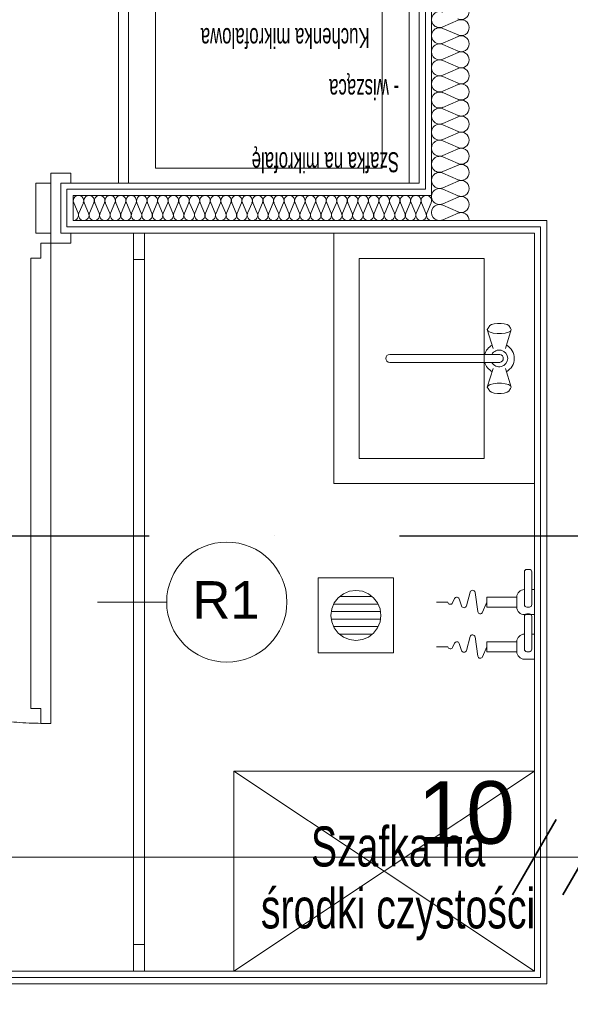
# Model space of a CAD drawing. Header units: millimetres. Extents: x 2016045 to 2079203, y -1576958 to -1542749.
# Tile 54 of 109: x 2035120 to 2036219, y -1560737 to -1558770. Entities that reach past the tile are written whole.
import ezdxf

# ---------------------------------------------------------------- set-up
doc = ezdxf.new("R2010")
doc.units = ezdxf.units.MM
doc.header["$MEASUREMENT"] = 0
doc.linetypes.add('Dashed', pattern=[5644.44, 2822.22, -2822.22])
doc.linetypes.add('OSIE', pattern=[1000, 500, -250, 0, -250])
for name, color, linetype, lineweight, true_color in [('Budowlane - Sciany Wew_Nr_pióra__12', 7, 'Continuous', 5, 0x9f9f9f), ('Elementy_POZD_z_poza_umowy- K.kat MW24_Nr_pióra__11', 7, 'Continuous', 5, 0x6d6d6d), ('Elementy_POZD_z_poza_umowy- K.kat MW24_Nr_pióra__12', 7, 'Continuous', 5, 0x9f9f9f), ('Linie PT_Nr_pióra__13', 7, 'Continuous', 5, 0xb6b6b6), ('MEBLE PKN_Nr_pióra__11', 7, 'Continuous', 5, 0x6d6d6d), ('MEBLE PKN_Nr_pióra__12', 7, 'Continuous', 5, 0x9f9f9f), ('OSIE_Nr_pióra__2', 7, 'Continuous', 25, 0x0322fc), ('Wymiarowanie_Nr_pióra__3', 7, 'Continuous', 35, 0x008200), ('Wyposazenie Wew - Urzadzenia Sanitarne_Nr_pióra__12', 7, 'Continuous', 5, 0x9f9f9f), ('Ślusarka_okienna_Nr_pióra__30', 7, 'Continuous', 13, 0x0322fc)]:
    doc.layers.add(name, color=color, linetype=linetype, lineweight=lineweight, true_color=true_color)
for name, color, linetype, lineweight in [('Budowlane - Sciany Wew_Nr_pióra__251', 94, 'Continuous', 20), ('Wymiarowanie_Nr_pióra__1', 7, 'Continuous', 0), ('Wyposazenie Wew - Urzadzenia Sanitarne_Nr_pióra__6', 8, 'Continuous', 0), ('znaczniki drzwi_Nr_pióra__1', 7, 'Continuous', 0), ('znaczniki drzwi_Nr_pióra__7', 7, 'Continuous', 13), ('Ściany_Nr_pióra__51', 5, 'Continuous', 13), ('Ślusarka_okienna_Nr_pióra__1', 7, 'Continuous', 0)]:
    doc.layers.add(name, color=color, linetype=linetype, lineweight=lineweight)
doc.layers.add('Wymiarowanie', color=7, linetype='Continuous')
doc.styles.add('GENERATED_STYLE_1', font='arial.ttf')
doc.dimstyles.new('GENERATED_STYLE__1', dxfattribs={"dimtxt": 125, "dimasz": 114, "dimexe": 0.18, "dimexo": 0, "dimgap": 0.09, "dimtad": 1, "dimtih": 1, "dimtoh": 1, "dimdec": 0, "dimlfac": 0.1, "dimzin": 0, "dimdsep": 46, "dimtxsty": 'GENERATED_STYLE_1', "dimblk": 'ARROWHEAD_2', "dimblk1": 'ARROWHEAD_2', "dimblk2": 'ARROWHEAD_2', "dimcen": 0.09, "dimclrd": 7, "dimclre": 7, "dimclrt": 7, "dimadec": 4, "dimazin": 0, "dimtfac": 1, "dimtdec": 4, "dimtmove": 0, "dimatfit": 3, "dimfxl": 0, "dimtolj": 1, "dimtzin": 0, "dimarcsym": 0})
doc.dimstyles.new('GENERATED_STYLE__3', dxfattribs={"dimtxt": 125, "dimasz": 114, "dimexe": 0.18, "dimexo": 0, "dimgap": 0.09, "dimtad": 1, "dimdec": 0, "dimlfac": 0.1, "dimzin": 0, "dimdsep": 46, "dimtxsty": 'GENERATED_STYLE_1', "dimblk": 'ARROWHEAD_2', "dimblk1": 'ARROWHEAD_2', "dimblk2": 'ARROWHEAD_2', "dimcen": 0.09, "dimclrd": 7, "dimclre": 7, "dimclrt": 7, "dimadec": 4, "dimazin": 0, "dimtfac": 1, "dimtdec": 4, "dimtmove": 0, "dimatfit": 3, "dimfxl": 0, "dimtolj": 1, "dimtzin": 0, "dimarcsym": 0})
doc.dimstyles.new('GENERATED_STYLE__4', dxfattribs={"dimtxt": 125, "dimasz": 114, "dimexe": 0.18, "dimexo": 0, "dimgap": 0.09, "dimtad": 1, "dimtih": 1, "dimtoh": 1, "dimdec": 0, "dimlfac": 0.1, "dimzin": 0, "dimdsep": 46, "dimtxsty": 'GENERATED_STYLE_1', "dimblk": 'ARROWHEAD_2', "dimblk1": 'ARROWHEAD_2', "dimblk2": 'ARROWHEAD_2', "dimcen": 0.09, "dimclrd": 7, "dimclre": 7, "dimclrt": 7, "dimadec": 4, "dimazin": 0, "dimtfac": 1, "dimtdec": 4, "dimtmove": 2, "dimatfit": 3, "dimfxl": 0, "dimtolj": 1, "dimtzin": 0, "dimarcsym": 0})

# ---------------------------------------------------------------- blocks, each defined once
blk = doc.blocks.new('Izolacja cieplna 18_15')
at = {"layer": 'Linie PT_Nr_pióra__13', "linetype": 'Continuous'}
for p, q in [((1848.7, 22.3), (1862.1, 52.7)), ((1864.8, 52.7), (1878.1, 22.3)), ((1880.8, 22.3), (1894.2, 52.7)), ((1896.9, 52.7), (1910.3, 22.3)), ((1913, 22.3), (1926.3, 52.7)), ((1929, 52.7), (1942.4, 22.3)), ((1945.1, 22.3), (1958.5, 52.7)), ((1961.2, 52.7), (1974.5, 22.3)), ((1977.2, 22.3), (1990.6, 52.7)), ((1993.3, 52.7), (2006.7, 22.3)), ((2009.4, 22.3), (2022.7, 52.7)), ((2025.4, 52.7), (2038.8, 22.3)), ((2041.5, 22.3), (2054.8, 52.7)), ((2057.5, 52.7), (2070.9, 22.3)), ((2073.6, 22.3), (2087, 52.7)), ((2089.7, 52.7), (2103, 22.3)), ((2105.7, 22.3), (2119.1, 52.7)), ((2121.8, 52.7), (2135.2, 22.3)), ((2137.9, 22.3), (2151.2, 52.7)), ((2153.9, 52.7), (2167.3, 22.3)), ((2170, 22.3), (2183.4, 52.7)), ((2186.1, 52.7), (2199.4, 22.3)), ((2202.1, 22.3), (2215.5, 52.7)), ((2218.2, 52.7), (2231.6, 22.3)), ((2234.2, 22.3), (2247.6, 52.7))]:
    blk.add_line(p, q, dxfattribs=at)
for centre, start_param, end_param in [((1847.4, 59.1), 4.299595, 8.266775), ((1879.5, 59.1), 4.299595, 8.266775), ((1911.6, 59.1), 4.299595, 8.266775), ((1943.7, 59.1), 4.299595, 8.266775), ((1975.9, 59.1), 4.299595, 8.266775), ((2008, 59.1), 4.299595, 8.266775), ((2040.1, 59.1), 4.299595, 8.266775), ((2072.3, 59.1), 4.299595, 8.266775), ((2104.4, 59.1), 4.299595, 8.266775), ((2136.5, 59.1), 4.299595, 8.266775), ((2168.6, 59.1), 4.299595, 8.266775), ((2200.8, 59.1), 4.299595, 8.266775), ((2232.9, 59.1), 4.299595, 8.266775), ((1831.3, 16), 3.141593, 5.125182), ((1863.4, 16), 1.158003, 3.141593), ((1863.4, 16), 3.141593, 5.125182), ((1895.6, 16), 1.158003, 3.141593), ((1895.6, 16), 3.141593, 5.125182), ((1927.7, 16), 1.158003, 3.141593), ((1927.7, 16), 3.141593, 5.125182), ((1959.8, 16), 1.158003, 3.141593), ((1959.8, 16), 3.141593, 5.125182), ((1991.9, 16), 1.158003, 3.141593), ((1991.9, 16), 3.141593, 5.125182), ((2024.1, 16), 1.158003, 3.141593), ((2024.1, 16), 3.141593, 5.125182), ((2056.2, 16), 1.158003, 3.141593), ((2056.2, 16), 3.141593, 5.125182), ((2088.3, 16), 1.158003, 3.141593), ((2088.3, 16), 3.141593, 5.125182), ((2120.5, 16), 1.158003, 3.141593), ((2120.5, 16), 3.141593, 5.125182), ((2152.6, 16), 1.158003, 3.141593), ((2152.6, 16), 3.141593, 5.125182), ((2184.7, 16), 1.158003, 3.141593), ((2184.7, 16), 3.141593, 5.125182), ((2216.8, 16), 1.158003, 3.141593), ((2216.8, 16), 3.141593, 5.125182), ((2249, 16), 1.158003, 3.141593)]:
    blk.add_ellipse(centre, major_axis=(0, 16.1), ratio=0.992955, start_param=start_param, end_param=end_param, dxfattribs=at)
blk = doc.blocks.new('Izolacja cieplna 18_20')
at = {"layer": 'Linie PT_Nr_pióra__13', "linetype": 'Continuous'}
for p, q in [((0.9, 35.1), (9.6, 14.9)), ((11.4, 14.9), (20.2, 35.1)), ((21.9, 35.1), (30.7, 14.9)), ((32.4, 14.9), (41.2, 35.1)), ((43, 35.1), (51.7, 14.9)), ((53.5, 14.9), (62.2, 35.1)), ((64, 35.1), (72.8, 14.9)), ((74.5, 14.9), (83.3, 35.1)), ((85.1, 35.1), (93.8, 14.9)), ((95.6, 14.9), (104.3, 35.1)), ((106.1, 35.1), (114.9, 14.9)), ((116.6, 14.9), (125.4, 35.1)), ((127.1, 35.1), (135.9, 14.9)), ((137.7, 14.9), (146.4, 35.1)), ((148.2, 35.1), (156.9, 14.9)), ((158.7, 14.9), (167.5, 35.1)), ((169.2, 35.1), (178, 14.9)), ((179.8, 14.9), (188.5, 35.1)), ((190.3, 35.1), (199, 14.9)), ((200.8, 14.9), (209.6, 35.1)), ((211.3, 35.1), (220.1, 14.9)), ((221.8, 14.9), (230.6, 35.1)), ((232.4, 35.1), (241.1, 14.9)), ((242.9, 14.9), (251.6, 35.1)), ((253.4, 35.1), (262.2, 14.9)), ((263.9, 14.9), (272.7, 35.1)), ((274.5, 35.1), (283.2, 14.9)), ((285, 14.9), (293.7, 35.1)), ((295.5, 35.1), (304.3, 14.9)), ((306, 14.9), (314.8, 35.1)), ((316.5, 35.1), (325.3, 14.9)), ((327.1, 14.9), (335.8, 35.1)), ((337.6, 35.1), (346.3, 14.9)), ((348.1, 14.9), (356.9, 35.1)), ((358.6, 35.1), (367.4, 14.9)), ((369.2, 14.9), (377.9, 35.1)), ((379.7, 35.1), (388.4, 14.9)), ((390.2, 14.9), (399, 35.1)), ((400.7, 35.1), (409.5, 14.9)), ((411.2, 14.9), (420, 35.1)), ((421.8, 35.1), (430.5, 14.9)), ((432.3, 14.9), (441, 35.1)), ((442.8, 35.1), (451.6, 14.9)), ((453.3, 14.9), (462.1, 35.1)), ((463.9, 35.1), (472.6, 14.9)), ((474.4, 14.9), (483.1, 35.1)), ((484.9, 35.1), (493.7, 14.9)), ((495.4, 14.9), (504.2, 35.1)), ((505.9, 35.1), (514.7, 14.9)), ((516.5, 14.9), (525.2, 35.1)), ((527, 35.1), (535.7, 14.9)), ((537.5, 14.9), (546.3, 35.1)), ((548, 35.1), (556.8, 14.9)), ((558.6, 14.9), (567.3, 35.1)), ((569.1, 35.1), (577.8, 14.9)), ((579.6, 14.9), (588.4, 35.1)), ((590.1, 35.1), (598.9, 14.9)), ((600.6, 14.9), (609.4, 35.1)), ((611.2, 35.1), (619.9, 14.9)), ((621.7, 14.9), (630.4, 35.1)), ((632.2, 35.1), (641, 14.9)), ((642.7, 14.9), (651.5, 35.1)), ((653.3, 35.1), (662, 14.9)), ((663.8, 14.9), (672.5, 35.1)), ((674.3, 35.1), (683, 14.9)), ((684.8, 14.9), (693.6, 35.1)), ((695.3, 35.1), (704.1, 14.9)), ((705.9, 14.9), (714.6, 35.1))]:
    blk.add_line(p, q, dxfattribs=at)
for centre, start_param, end_param in [((10.5, 39.4), 4.299595, 8.266775), ((31.6, 39.4), 4.299595, 8.266775), ((52.6, 39.4), 4.299595, 8.266775), ((73.7, 39.4), 4.299595, 8.266775), ((94.7, 39.4), 4.299595, 8.266775), ((115.7, 39.4), 4.299595, 8.266775), ((136.8, 39.4), 4.299595, 8.266775), ((157.8, 39.4), 4.299595, 8.266775), ((178.9, 39.4), 4.299595, 8.266775), ((199.9, 39.4), 4.299595, 8.266775), ((221, 39.4), 4.299595, 8.266775), ((242, 39.4), 4.299595, 8.266775), ((263.1, 39.4), 4.299595, 8.266775), ((284.1, 39.4), 4.299595, 8.266775), ((305.1, 39.4), 4.299595, 8.266775), ((326.2, 39.4), 4.299595, 8.266775), ((347.2, 39.4), 4.299595, 8.266775), ((368.3, 39.4), 4.299595, 8.266775), ((389.3, 39.4), 4.299595, 8.266775), ((410.4, 39.4), 4.299595, 8.266775), ((431.4, 39.4), 4.299595, 8.266775), ((452.4, 39.4), 4.299595, 8.266775), ((473.5, 39.4), 4.299595, 8.266775), ((494.5, 39.4), 4.299595, 8.266775), ((515.6, 39.4), 4.299595, 8.266775), ((536.6, 39.4), 4.299595, 8.266775), ((557.7, 39.4), 4.299595, 8.266775), ((578.7, 39.4), 4.299595, 8.266775), ((599.8, 39.4), 4.299595, 8.266775), ((620.8, 39.4), 4.299595, 8.266775), ((641.8, 39.4), 4.299595, 8.266775), ((662.9, 39.4), 4.299595, 8.266775), ((683.9, 39.4), 4.299595, 8.266775), ((705, 39.4), 4.299595, 8.266775), ((0, 10.6), 3.141593, 5.125182), ((21, 10.6), 1.158003, 3.141593), ((21, 10.6), 3.141593, 5.125182), ((42.1, 10.6), 1.158003, 3.141593), ((42.1, 10.6), 3.141593, 5.125182), ((63.1, 10.6), 1.158003, 3.141593), ((63.1, 10.6), 3.141593, 5.125182), ((84.2, 10.6), 1.158003, 3.141593), ((84.2, 10.6), 3.141593, 5.125182), ((105.2, 10.6), 1.158003, 3.141593), ((105.2, 10.6), 3.141593, 5.125182), ((126.3, 10.6), 1.158003, 3.141593), ((126.3, 10.6), 3.141593, 5.125182), ((147.3, 10.6), 1.158003, 3.141593), ((147.3, 10.6), 3.141593, 5.125182), ((168.4, 10.6), 1.158003, 3.141593), ((168.4, 10.6), 3.141593, 5.125182), ((189.4, 10.6), 1.158003, 3.141593), ((189.4, 10.6), 3.141593, 5.125182), ((210.4, 10.6), 1.158003, 3.141593), ((210.4, 10.6), 3.141593, 5.125182), ((231.5, 10.6), 1.158003, 3.141593), ((231.5, 10.6), 3.141593, 5.125182), ((252.5, 10.6), 1.158003, 3.141593), ((252.5, 10.6), 3.141593, 5.125182), ((273.6, 10.6), 1.158003, 3.141593), ((273.6, 10.6), 3.141593, 5.125182), ((294.6, 10.6), 1.158003, 3.141593), ((294.6, 10.6), 3.141593, 5.125182), ((315.7, 10.6), 1.158003, 3.141593), ((315.7, 10.6), 3.141593, 5.125182), ((336.7, 10.6), 1.158003, 3.141593), ((336.7, 10.6), 3.141593, 5.125182), ((357.7, 10.6), 1.158003, 3.141593), ((357.7, 10.6), 3.141593, 5.125182), ((378.8, 10.6), 1.158003, 3.141593), ((378.8, 10.6), 3.141593, 5.125182), ((399.8, 10.6), 1.158003, 3.141593), ((399.8, 10.6), 3.141593, 5.125182), ((420.9, 10.6), 1.158003, 3.141593), ((420.9, 10.6), 3.141593, 5.125182), ((441.9, 10.6), 1.158003, 3.141593), ((441.9, 10.6), 3.141593, 5.125182), ((463, 10.6), 1.158003, 3.141593), ((463, 10.6), 3.141593, 5.125182), ((484, 10.6), 1.158003, 3.141593), ((484, 10.6), 3.141593, 5.125182), ((505.1, 10.6), 1.158003, 3.141593), ((505.1, 10.6), 3.141593, 5.125182), ((526.1, 10.6), 1.158003, 3.141593), ((526.1, 10.6), 3.141593, 5.125182), ((547.1, 10.6), 1.158003, 3.141593), ((547.1, 10.6), 3.141593, 5.125182), ((568.2, 10.6), 1.158003, 3.141593), ((568.2, 10.6), 3.141593, 5.125182), ((589.2, 10.6), 1.158003, 3.141593), ((589.2, 10.6), 3.141593, 5.125182), ((610.3, 10.6), 1.158003, 3.141593), ((610.3, 10.6), 3.141593, 5.125182), ((631.3, 10.6), 1.158003, 3.141593), ((631.3, 10.6), 3.141593, 5.125182), ((652.4, 10.6), 1.158003, 3.141593), ((652.4, 10.6), 3.141593, 5.125182), ((673.4, 10.6), 1.158003, 3.141593), ((673.4, 10.6), 3.141593, 5.125182), ((694.5, 10.6), 1.158003, 3.141593), ((694.5, 10.6), 3.141593, 5.125182), ((715.5, 10.6), 1.158003, 3.141593)]:
    blk.add_ellipse(centre, major_axis=(0, 10.6), ratio=0.989482, start_param=start_param, end_param=end_param, dxfattribs=at)
blk = doc.blocks.new('*D97', base_point=(1682719.6, -1237567.4))
at = {"layer": 'Wymiarowanie_Nr_pióra__1', "linetype": 'Continuous'}
for p, q in [((2033547.7, -1560670.9), (2033772.7, -1560670.9)), ((2033660.2, -1560670.9), (2033660.2, -1560770.9)), ((2033547.7, -1560770.9), (2033772.7, -1560770.9)), ((2033660.2, -1560770.9), (2033660.2, -1560844.3))]:
    blk.add_line(p, q, dxfattribs=at)
at = {"layer": 'Wymiarowanie_Nr_pióra__3', "linetype": 'Continuous'}
for p, q in [((2033735.2, -1560714.2), (2033585.2, -1560627.6)), ((2033585.2, -1560727.6), (2033735.2, -1560814.2))]:
    blk.add_line(p, q, dxfattribs=at)
blk = doc.blocks.new('ARROWHEAD_2')
at = {"color": 0, "linetype": 'Continuous', "lineweight": 0}
for p, q in [((-0.378, -0.655), (0.378, 0.655)), ((0, 0), (-1, 0))]:
    blk.add_line(p, q, dxfattribs=at)
blk = doc.blocks.new('*D125', base_point=(1682719.6, -1237567.4))
at = {"layer": 'Wymiarowanie_Nr_pióra__1', "linetype": 'Continuous'}
for p, q in [((2044173.5, -1559800.9), (2043948.5, -1559800.9)), ((2044061, -1563400.9), (2044061, -1559800.9)), ((2044173.5, -1563400.9), (2043948.5, -1563400.9))]:
    blk.add_line(p, q, dxfattribs=at)
at = {"layer": 'Wymiarowanie_Nr_pióra__3', "linetype": 'Continuous'}
for p, q in [((2043986, -1559757.6), (2044136, -1559844.2)), ((2043986, -1563357.6), (2044136, -1563444.2))]:
    blk.add_line(p, q, dxfattribs=at)
at = {"layer": 'Wymiarowanie_Nr_pióra__1', "insert": (2044036, -1561743.2), "char_height": 125, "attachment_point": 7, "rotation": 90, "style": 'GENERATED_STYLE_1'}
blk.add_mtext('\\A1;{\\fArial|b0|i0|c238|p38;360}', dxfattribs=at)
blk = doc.blocks.new('*D126', base_point=(1682719.6, -1237567.4))
at = {"layer": 'Wymiarowanie_Nr_pióra__1', "linetype": 'Continuous'}
for p, q in [((2044173.5, -1556060.9), (2043948.5, -1556060.9)), ((2044061, -1559800.9), (2044061, -1556060.9)), ((2044173.5, -1559800.9), (2043948.5, -1559800.9))]:
    blk.add_line(p, q, dxfattribs=at)
at = {"layer": 'Wymiarowanie_Nr_pióra__3', "linetype": 'Continuous'}
for p, q in [((2043986, -1556017.6), (2044136, -1556104.2)), ((2043986, -1559757.6), (2044136, -1559844.2))]:
    blk.add_line(p, q, dxfattribs=at)
at = {"layer": 'Wymiarowanie_Nr_pióra__1', "insert": (2044036, -1558073.2), "char_height": 125, "attachment_point": 7, "rotation": 90, "style": 'GENERATED_STYLE_1'}
blk.add_mtext('\\A1;{\\fArial|b0|i0|c238|p38;374}', dxfattribs=at)
blk = doc.blocks.new('*D142', base_point=(1682719.6, -1237567.4))
at = {"layer": 'Wymiarowanie_Nr_pióra__1', "linetype": 'Continuous'}
for p, q in [((2021278.9, -1559800.9), (2021053.9, -1559800.9)), ((2021166.4, -1563400.9), (2021166.4, -1559800.9)), ((2021278.9, -1563400.9), (2021053.9, -1563400.9))]:
    blk.add_line(p, q, dxfattribs=at)
at = {"layer": 'Wymiarowanie_Nr_pióra__3', "linetype": 'Continuous'}
for p, q in [((2021091.4, -1559757.6), (2021241.4, -1559844.2)), ((2021091.4, -1563357.6), (2021241.4, -1563444.2))]:
    blk.add_line(p, q, dxfattribs=at)
at = {"layer": 'Wymiarowanie_Nr_pióra__1', "insert": (2021141.4, -1561743.2), "char_height": 125, "attachment_point": 7, "rotation": 90, "style": 'GENERATED_STYLE_1'}
blk.add_mtext('\\A1;{\\fArial|b0|i0|c238|p38;360}', dxfattribs=at)
blk = doc.blocks.new('*D143', base_point=(1682719.6, -1237567.4))
at = {"layer": 'Wymiarowanie_Nr_pióra__1', "linetype": 'Continuous'}
for p, q in [((2021278.9, -1556060.9), (2021053.9, -1556060.9)), ((2021166.4, -1559800.9), (2021166.4, -1556060.9)), ((2021278.9, -1559800.9), (2021053.9, -1559800.9))]:
    blk.add_line(p, q, dxfattribs=at)
at = {"layer": 'Wymiarowanie_Nr_pióra__3', "linetype": 'Continuous'}
for p, q in [((2021091.4, -1556017.6), (2021241.4, -1556104.2)), ((2021091.4, -1559757.6), (2021241.4, -1559844.2))]:
    blk.add_line(p, q, dxfattribs=at)
at = {"layer": 'Wymiarowanie_Nr_pióra__1', "insert": (2021141.4, -1558073.2), "char_height": 125, "attachment_point": 7, "rotation": 90, "style": 'GENERATED_STYLE_1'}
blk.add_mtext('\\A1;{\\fArial|b0|i0|c238|p38;374}', dxfattribs=at)
blk = doc.blocks.new('*D184', base_point=(1682719.6, -1237567.4))
at = {"layer": 'Wymiarowanie_Nr_pióra__1', "linetype": 'Continuous'}
for p, q in [((2031751.7, -1560555.5), (2031751.7, -1560330.5)), ((2036146.9, -1560555.5), (2036146.9, -1560330.5)), ((2031678.4, -1560443), (2031751.7, -1560443)), ((2031751.7, -1560443), (2036146.9, -1560443))]:
    blk.add_line(p, q, dxfattribs=at)
at = {"layer": 'Wymiarowanie_Nr_pióra__3', "linetype": 'Continuous'}
for p, q in [((2031795, -1560368), (2031708.4, -1560518)), ((2036190.2, -1560368), (2036103.6, -1560518))]:
    blk.add_line(p, q, dxfattribs=at)
at = {"layer": 'Wymiarowanie_Nr_pióra__1', "char_height": 125, "attachment_point": 7, "style": 'GENERATED_STYLE_1'}
for s, insert in [('\\A1;{\\fArial|b0|i0|c238|p38;439\\fArial|b0|i0|c238|p38;\\A1{\\H.66x;\\S5^  ;}}', (2033680.9, -1560420.1)), ('\\A1;{\\fArial|b0|i0|c238|p38;10}', (2035913.9, -1560418))]:
    blk.add_mtext(s, dxfattribs=dict(at, insert=insert))
blk = doc.blocks.new('*D185', base_point=(1682719.6, -1237567.4))
at = {"layer": 'Wymiarowanie_Nr_pióra__1', "linetype": 'Continuous'}
for p, q in [((2036146.9, -1560555.5), (2036146.9, -1560330.5)), ((2036246.9, -1560555.5), (2036246.9, -1560330.5)), ((2036146.9, -1560443), (2036246.9, -1560443))]:
    blk.add_line(p, q, dxfattribs=at)
at = {"layer": 'Wymiarowanie_Nr_pióra__3', "linetype": 'Continuous'}
for p, q in [((2036190.2, -1560368), (2036103.6, -1560518)), ((2036290.2, -1560368), (2036203.6, -1560518))]:
    blk.add_line(p, q, dxfattribs=at)
blk = doc.blocks.new('*D186', base_point=(1682719.6, -1237567.4))
at = {"layer": 'Wymiarowanie_Nr_pióra__1', "linetype": 'Continuous'}
for p, q in [((2036246.9, -1560555.5), (2036246.9, -1560330.5)), ((2041101, -1560555.5), (2041101, -1560330.5)), ((2036246.9, -1560443), (2041101, -1560443)), ((2041101, -1560443), (2041174.4, -1560443))]:
    blk.add_line(p, q, dxfattribs=at)
at = {"layer": 'Wymiarowanie_Nr_pióra__3', "linetype": 'Continuous'}
for p, q in [((2036290.2, -1560368), (2036203.6, -1560518)), ((2041057.7, -1560518), (2041144.3, -1560368))]:
    blk.add_line(p, q, dxfattribs=at)
at = {"layer": 'Wymiarowanie_Nr_pióra__1', "insert": (2039362, -1560420), "char_height": 125, "attachment_point": 7, "style": 'GENERATED_STYLE_1'}
blk.add_mtext('\\A1;{\\fArial|b0|i0|c238|p38;485\\fArial|b0|i0|c238|p38;\\A1{\\H.66x;\\S5^  ;}}', dxfattribs=at)
blk = doc.blocks.new('*D189', base_point=(1682719.6, -1237567.4))
at = {"layer": 'Wymiarowanie_Nr_pióra__1', "linetype": 'Continuous'}
for p, q in [((2034151.4, -1558627.3), (2034151.4, -1558402.3)), ((2035916.9, -1558627.3), (2035916.9, -1558402.3)), ((2034151.4, -1558514.8), (2035916.9, -1558514.8))]:
    blk.add_line(p, q, dxfattribs=at)
at = {"layer": 'Wymiarowanie_Nr_pióra__3', "linetype": 'Continuous'}
for p, q in [((2034194.7, -1558439.8), (2034108.1, -1558589.8)), ((2035960.2, -1558439.8), (2035873.6, -1558589.8))]:
    blk.add_line(p, q, dxfattribs=at)
at = {"layer": 'Wymiarowanie_Nr_pióra__1', "insert": (2034860.6, -1558491.9), "char_height": 125, "attachment_point": 7, "style": 'GENERATED_STYLE_1'}
blk.add_mtext('\\A1;{\\fArial|b0|i0|c238|p38;176\\fArial|b0|i0|c238|p38;\\A1{\\H.66x;\\S5^  ;}}', dxfattribs=at)
blk = doc.blocks.new('*D190', base_point=(1682719.6, -1237567.4))
at = {"layer": 'Wymiarowanie_Nr_pióra__1', "linetype": 'Continuous'}
for p, q in [((2035916.9, -1558627.3), (2035916.9, -1558402.3)), ((2037881.7, -1558627.3), (2037881.7, -1558402.3)), ((2035916.9, -1558514.8), (2037881.7, -1558514.8))]:
    blk.add_line(p, q, dxfattribs=at)
at = {"layer": 'Wymiarowanie_Nr_pióra__3', "linetype": 'Continuous'}
for p, q in [((2035960.2, -1558439.8), (2035873.6, -1558589.8)), ((2037925, -1558439.8), (2037838.4, -1558589.8))]:
    blk.add_line(p, q, dxfattribs=at)
at = {"layer": 'Wymiarowanie_Nr_pióra__1', "char_height": 125, "attachment_point": 7, "style": 'GENERATED_STYLE_1'}
for s, insert in [('\\A1;{\\fArial|b0|i0|c238|p38;196\\fArial|b0|i0|c238|p38;\\A1{\\H.66x;\\S5^  ;}}', (2036630.8, -1558491.9)), ('\\A1;{\\fArial|b0|i0|c238|p38;10}', (2037648.6, -1558489.8))]:
    blk.add_mtext(s, dxfattribs=dict(at, insert=insert))

msp = doc.modelspace()

# ---------------------------------------------------------------- linework, layer by layer
at = {"layer": 'Budowlane - Sciany Wew_Nr_pióra__12', "linetype": 'Continuous'}
for p, q in [((2035358.4, -1559195.8), (2035336.4, -1559195.8)), ((2035346.4, -1560670.8), (2035346.4, -1559195.8)), ((2035368.4, -1559195.8), (2035368.4, -1560670.8)), ((2035346.4, -1559248.8), (2035368.4, -1559248.8)), ((2035368.4, -1560617.8), (2035346.4, -1560617.8))]:
    msp.add_line(p, q, dxfattribs=at)
at = {"layer": 'Budowlane - Sciany Wew_Nr_pióra__251', "linetype": 'Continuous'}
for p, q in [((2035941.9, -1556921.4), (2035941.9, -1559120.9)), ((2035929.4, -1556933.9), (2035929.4, -1559108.4)), ((2035929.4, -1559108.4), (2035213.9, -1559108.4)), ((2035213.9, -1559108.4), (2035213.9, -1559183.4)), ((2035941.9, -1559120.9), (2035226.4, -1559120.9)), ((2035226.4, -1559120.9), (2035226.4, -1559170.9)), ((2035226.4, -1559170.9), (2036171.9, -1559170.9)), ((2036171.9, -1559170.9), (2036171.9, -1560695.9)), ((2035213.9, -1559183.4), (2036159.4, -1559183.4)), ((2036159.4, -1559183.4), (2036159.4, -1560683.4)), ((2036159.4, -1560683.4), (2033321.2, -1560683.4)), ((2036171.9, -1560695.9), (2033333.7, -1560695.9))]:
    msp.add_line(p, q, dxfattribs=at)
at = {"layer": 'Elementy_POZD_z_poza_umowy- K.kat MW24_Nr_pióra__12', "linetype": 'Continuous'}
for p, q in [((2035316.9, -1559095.9), (2035316.9, -1558745.9)), ((2035390.9, -1559065.9), (2035390.9, -1558745.9)), ((2035842.9, -1558745.9), (2035842.9, -1559065.9)), ((2035842.9, -1559065.9), (2035390.9, -1559065.9))]:
    msp.add_line(p, q, dxfattribs=at)
at = {"layer": 'Elementy_POZD_z_poza_umowy- K.kat MW24_Nr_pióra__12', "linetype": 'Dashed'}
for p, q in [((2035336.9, -1559095.9), (2035336.9, -1558745.9)), ((2035896.9, -1559095.9), (2035896.9, -1558745.9))]:
    msp.add_line(p, q, dxfattribs=at)
at = {"layer": 'MEBLE PKN_Nr_pióra__12', "linetype": 'Continuous'}
for p, q in [((2035546.9, -1560270.9), (2036146.9, -1560670.9)), ((2036146.9, -1560270.9), (2035546.9, -1560670.9)), ((2035546.9, -1560270.9), (2036146.9, -1560270.9)), ((2035546.9, -1560670.9), (2035546.9, -1560270.9))]:
    msp.add_line(p, q, dxfattribs=at)
at = {"layer": 'OSIE_Nr_pióra__2', "linetype": 'OSIE'}
msp.add_line((2020876.3, -1559800.9), (2044226, -1559800.9), dxfattribs=at)
at = {"layer": 'Wyposazenie Wew - Urzadzenia Sanitarne_Nr_pióra__12', "linetype": 'Continuous'}
for p, q in [((2036136.9, -1559196.4), (2035736.9, -1559196.4)), ((2035746.9, -1559196.4), (2035746.9, -1559696.4)), ((2035796.9, -1559246.4), (2036046.9, -1559246.4)), ((2035796.9, -1559646.4), (2035796.9, -1559246.4)), ((2036046.9, -1559246.4), (2036046.9, -1559646.4)), ((2036054.4, -1559386), (2036052.9, -1559388.8)), ((2036052.9, -1559388.8), (2036054.4, -1559391.6)), ((2036064.9, -1559426.3), (2036052.9, -1559388.8)), ((2036054.4, -1559386), (2036058.1, -1559380.8)), ((2036054.4, -1559391.6), (2036058.6, -1559394.1)), ((2036061.6, -1559378.8), (2036058.1, -1559380.8)), ((2036066.9, -1559377.3), (2036061.6, -1559378.8)), ((2036073.5, -1559376.5), (2036066.9, -1559377.3)), ((2036080.4, -1559376.5), (2036073.5, -1559376.5)), ((2036086.9, -1559377.3), (2036080.4, -1559376.5)), ((2036092.3, -1559378.8), (2036086.9, -1559377.3)), ((2036089, -1559426.3), (2036100.9, -1559388.8)), ((2036095.7, -1559380.8), (2036092.3, -1559378.8)), ((2036095.3, -1559394.1), (2036099.5, -1559391.6)), ((2036099.5, -1559386), (2036095.7, -1559380.8)), ((2036100.9, -1559388.8), (2036099.5, -1559386)), ((2036099.5, -1559391.6), (2036100.9, -1559388.8)), ((2036058.6, -1559394.1), (2036064.9, -1559395.9)), ((2036064.9, -1559395.9), (2036072.8, -1559396.9)), ((2036072.8, -1559396.9), (2036081.1, -1559396.9)), ((2036081.1, -1559396.9), (2036088.9, -1559395.9)), ((2036088.9, -1559395.9), (2036095.3, -1559394.1)), ((2036078.3, -1559438.5), (2035858.1, -1559438.5)), ((2035858.1, -1559454.3), (2036078.3, -1559454.3)), ((2036064.9, -1559466.5), (2036052.9, -1559504)), ((2036089, -1559466.5), (2036100.9, -1559504)), ((2036054.4, -1559501.2), (2036052.9, -1559504)), ((2036052.9, -1559504), (2036054.4, -1559506.8)), ((2036058.6, -1559498.7), (2036054.4, -1559501.2)), ((2036054.4, -1559506.8), (2036058.1, -1559512)), ((2036064.9, -1559496.9), (2036058.6, -1559498.7)), ((2036072.8, -1559495.9), (2036064.9, -1559496.9)), ((2036081.1, -1559495.9), (2036072.8, -1559495.9)), ((2036088.9, -1559496.9), (2036081.1, -1559495.9)), ((2036095.3, -1559498.7), (2036088.9, -1559496.9)), ((2036099.5, -1559501.2), (2036095.3, -1559498.7)), ((2036099.5, -1559506.8), (2036095.7, -1559512)), ((2036100.9, -1559504), (2036099.5, -1559501.2)), ((2036099.5, -1559506.8), (2036100.9, -1559504)), ((2036058.1, -1559512), (2036061.6, -1559514)), ((2036061.6, -1559514), (2036066.9, -1559515.6)), ((2036066.9, -1559515.6), (2036073.5, -1559516.4)), ((2036073.5, -1559516.4), (2036080.4, -1559516.4)), ((2036080.4, -1559516.4), (2036086.9, -1559515.6)), ((2036086.9, -1559515.6), (2036092.3, -1559514)), ((2036092.3, -1559514), (2036095.7, -1559512)), ((2036046.9, -1559646.4), (2035796.9, -1559646.4)), ((2035746.9, -1559696.4), (2036146.9, -1559696.4)), ((2035865.6, -1559884.9), (2035715.6, -1559884.9)), ((2035715.6, -1559884.9), (2035715.6, -1560034.9)), ((2035865.6, -1560034.9), (2035865.6, -1559884.9)), ((2035755.3, -1559924.6), (2035765.6, -1559916.6)), ((2035758.1, -1559922.4), (2035823.2, -1559922.4)), ((2035765.6, -1559916.6), (2035777.7, -1559911.6)), ((2035777.7, -1559911.6), (2035790.6, -1559909.9)), ((2035790.6, -1559909.9), (2035803.6, -1559911.6)), ((2035803.6, -1559911.6), (2035815.6, -1559916.6)), ((2035815.6, -1559916.6), (2035826, -1559924.6)), ((2035742.3, -1559947), (2035747.3, -1559934.9)), ((2035835, -1559937.4), (2035746.3, -1559937.4)), ((2035747.3, -1559934.9), (2035755.3, -1559924.6)), ((2035826, -1559924.6), (2035833.9, -1559934.9)), ((2035833.9, -1559934.9), (2035838.9, -1559947)), ((2035740.6, -1559959.9), (2035742.3, -1559947)), ((2035742.3, -1559972.8), (2035740.6, -1559959.9)), ((2035741.6, -1559952.4), (2035839.6, -1559952.4)), ((2035838.9, -1559947), (2035840.6, -1559959.9)), ((2035840.6, -1559959.9), (2035838.9, -1559972.8)), ((2035839.6, -1559967.4), (2035741.6, -1559967.4)), ((2035747.3, -1559984.9), (2035742.3, -1559972.8)), ((2035746.3, -1559982.4), (2035835, -1559982.4)), ((2035838.9, -1559972.8), (2035833.9, -1559984.9)), ((2035755.3, -1559995.3), (2035747.3, -1559984.9)), ((2035765.6, -1560003.2), (2035755.3, -1559995.3)), ((2035823.2, -1559997.4), (2035758.1, -1559997.4)), ((2035826, -1559995.3), (2035815.6, -1560003.2)), ((2035833.9, -1559984.9), (2035826, -1559995.3)), ((2035777.7, -1560008.2), (2035765.6, -1560003.2)), ((2035790.6, -1560009.9), (2035777.7, -1560008.2)), ((2035803.6, -1560008.2), (2035790.6, -1560009.9)), ((2035815.6, -1560003.2), (2035803.6, -1560008.2)), ((2035715.6, -1560034.9), (2035865.6, -1560034.9))]:
    msp.add_line(p, q, dxfattribs=at)
for centre, radius, start, end in [((2036076.9, -1559446.4), 30, 117.9765, 164.7747), ((2036076.9, -1559446.4), 16.8, 208.0549, 151.9451), ((2036076.9, -1559446.4), 30, 297.9765, 62.0235), ((2035858.1, -1559446.4), 7.88, 90, 270), ((2036076.9, -1559446.4), 8, 280, 80), ((2036076.9, -1559446.4), 30, 195.2253, 242.0235)]:
    msp.add_arc(centre, radius, start, end, dxfattribs=at)
at = {"layer": 'Wyposazenie Wew - Urzadzenia Sanitarne_Nr_pióra__6', "linetype": 'Continuous'}
for p, q in [((2036126.9, -1559873), (2036126.9, -1559938.4)), ((2036136.9, -1559868), (2036131.9, -1559868)), ((2036141.9, -1559938.4), (2036141.9, -1559873)), ((2036018.8, -1559913.3), (2036011.2, -1559940.8)), ((2036034.1, -1559952.3), (2036028.6, -1559913.9)), ((2036111.9, -1559923.4), (2036051.9, -1559923.4)), ((2036051.9, -1559923.4), (2036051.9, -1559943.4)), ((2036111.9, -1559923.4), (2036111.9, -1559943.4)), ((2036146.9, -1559908.4), (2036141.9, -1559908.4)), ((2035974.1, -1559933.4), (2035951.4, -1559933.4)), ((2035974.2, -1559933.9), (2035974.1, -1559933.4)), ((2035987.8, -1559926.3), (2035983.6, -1559935)), ((2036001.7, -1559941), (2035997.1, -1559926.9)), ((2036051.9, -1559933.4), (2036043.6, -1559953.5)), ((2036051.9, -1559943.4), (2036111.9, -1559943.4)), ((2036126.9, -1559958.4), (2036146.9, -1559958.4)), ((2036126.9, -1559962), (2036126.9, -1560027.4)), ((2036131.9, -1559943.4), (2036136.9, -1559943.4)), ((2036136.9, -1559957), (2036131.9, -1559957)), ((2036141.9, -1560027.4), (2036141.9, -1559962)), ((2036018.8, -1560002.4), (2036011.2, -1560029.8)), ((2036146.9, -1559997.4), (2036141.9, -1559997.4)), ((2035987.8, -1560015.3), (2035983.6, -1560024)), ((2036001.7, -1560030.1), (2035997.1, -1560016)), ((2036034.1, -1560041.3), (2036028.6, -1560003)), ((2036051.9, -1560012.4), (2036051.9, -1560032.4)), ((2036111.9, -1560012.4), (2036051.9, -1560012.4)), ((2036111.9, -1560012.4), (2036111.9, -1560032.4)), ((2035974.1, -1560022.4), (2035951.4, -1560022.4)), ((2035974.2, -1560022.9), (2035974.1, -1560022.4)), ((2036051.9, -1560022.4), (2036043.6, -1560042.5)), ((2036051.9, -1560032.4), (2036111.9, -1560032.4)), ((2036131.9, -1560032.4), (2036136.9, -1560032.4)), ((2036126.9, -1560047.4), (2036146.9, -1560047.4))]:
    msp.add_line(p, q, dxfattribs=at)
for centre, radius, start, end in [((2036131.9, -1559873), 5, 90, 180), ((2036136.9, -1559873), 5, 0, 90), ((2035992.3, -1559928.5), 5, 18.1302, 153.9582), ((2036023.6, -1559914.7), 5, 8.1275, 164.5576), ((2036126.9, -1559923.4), 15, 90, 180), ((2035979.1, -1559932.8), 5, 193.1505, 333.9582), ((2036006.4, -1559939.5), 5, 198.1302, 344.5576), ((2036131.9, -1559938.4), 5, 180, 270), ((2036136.9, -1559938.4), 5, 270, 0), ((2036039, -1559951.6), 5, 188.1275, 337.5574), ((2036126.9, -1559943.4), 15, 180, 270), ((2036131.9, -1559962), 5, 90, 180), ((2036136.9, -1559962), 5, 0, 90), ((2036023.6, -1560003.7), 5, 8.1275, 164.5576), ((2036126.9, -1560012.4), 15, 90, 180), ((2035992.3, -1560017.5), 5, 18.1302, 153.9582), ((2035979.1, -1560021.8), 5, 193.1505, 333.9582), ((2036006.4, -1560028.5), 5, 198.1302, 344.5576), ((2036039, -1560040.6), 5, 188.1275, 337.5574), ((2036126.9, -1560032.4), 15, 180, 270), ((2036131.9, -1560027.4), 5, 180, 270), ((2036136.9, -1560027.4), 5, 270, 0)]:
    msp.add_arc(centre, radius, start, end, dxfattribs=at)
at = {"layer": 'znaczniki drzwi_Nr_pióra__1', "linetype": 'Continuous'}
msp.add_line((2035412.9, -1559933.3), (2035274.7, -1559933.3), dxfattribs=at)
msp.add_circle((2035532.9, -1559933.3), 120, dxfattribs=at)
at = {"layer": 'Ściany_Nr_pióra__51', "linetype": 'Continuous'}
for p, q in [((2035916.9, -1556946.4), (2035916.9, -1559095.9)), ((2035916.9, -1559095.9), (2035201.4, -1559095.9)), ((2035201.4, -1559095.9), (2035201.4, -1559195.9)), ((2035201.4, -1559195.9), (2036146.9, -1559195.9)), ((2036146.9, -1559195.9), (2036146.9, -1560670.9)), ((2036146.9, -1560670.9), (2033308.7, -1560670.9))]:
    msp.add_line(p, q, dxfattribs=at)
at = {"layer": 'Ślusarka_okienna_Nr_pióra__1', "linetype": 'Dashed'}
msp.add_arc((2035181.4, -1559215.9), 960, 180, 270, dxfattribs=at)
at = {"layer": 'Ślusarka_okienna_Nr_pióra__30', "linetype": 'Continuous'}
for p, q in [((2035181.4, -1559075.9), (2035221.4, -1559075.9)), ((2035181.4, -1560175.9), (2035181.4, -1559075.9)), ((2035221.4, -1559075.9), (2035221.4, -1559095.9)), ((2035151.4, -1559195.9), (2035151.4, -1559095.9)), ((2035151.4, -1559095.9), (2035181.4, -1559095.9)), ((2035181.4, -1559195.9), (2035151.4, -1559195.9)), ((2035221.4, -1559195.9), (2035221.4, -1559215.9)), ((2035221.4, -1559215.9), (2035161.4, -1559215.9)), ((2035161.4, -1559215.9), (2035161.4, -1559245.9)), ((2035161.4, -1559245.9), (2035141.4, -1559245.9)), ((2035141.4, -1559245.9), (2035141.4, -1560145.9)), ((2035141.4, -1560145.9), (2035161.4, -1560145.9)), ((2035161.4, -1560145.9), (2035161.4, -1560175.9)), ((2035161.4, -1560175.9), (2035181.4, -1560175.9))]:
    msp.add_line(p, q, dxfattribs=at)

# ---------------------------------------------------------------- block references
at = {"layer": 'Linie PT_Nr_pióra__13', "linetype": 'Continuous', "xscale": -1, "zscale": 1000, "rotation": 90}
msp.add_blockref('Izolacja cieplna 18_15', (2036016.8, -1556922), dxfattribs=at)
at = {"layer": 'Linie PT_Nr_pióra__13', "linetype": 'Continuous', "xscale": -1, "zscale": 1000}
msp.add_blockref('Izolacja cieplna 18_20', (2035941.9, -1559170.9), dxfattribs=at)

# ---------------------------------------------------------------- texts
at = {"layer": 'Elementy_POZD_z_poza_umowy- K.kat MW24_Nr_pióra__11', "linetype": 'Continuous', "char_height": 40, "attachment_point": 7, "rotation": 180, "style": 'GENERATED_STYLE_1'}
for s, insert in [('\\A1;{\\W0.600000x;\\fArial|b0|i0|c238|p38;Kuchenka mikrofalowa}', (2035818.2, -1558785.7)), ('\\A1;{\\W0.600000x;\\fArial|b0|i0|c238|p38;- wisząca}', (2035876.9, -1558876.2)), ('\\A1;{\\W0.600000x;\\fArial|b0|i0|c238|p38;Szafka na mikrofalę}', (2035876.9, -1559022.2))]:
    msp.add_mtext(s, dxfattribs=dict(at, insert=insert))
at = {"layer": 'MEBLE PKN_Nr_pióra__11', "linetype": 'Continuous', "insert": (2035874.8, -1560609.5), "char_height": 80, "attachment_point": 8, "line_spacing_factor": 0.927826, "style": 'GENERATED_STYLE_1'}
msp.add_mtext('\\A1;{\\W0.700000x;\\fArial|b0|i0|c238|p38;Szafka na\\P\\fArial|b0|i0|c238|p38;środki czystości}', dxfattribs=at)
at = {"layer": 'znaczniki drzwi_Nr_pióra__7', "linetype": 'Continuous', "insert": (2035598.4, -1559966.5), "char_height": 75, "attachment_point": 9, "style": 'GENERATED_STYLE_1'}
msp.add_mtext('\\A1;{\\fArial|b0|i0|c238|p38;R1}', dxfattribs=at)

# ---------------------------------------------------------------- dimensions: what is measured, and where the dimension line sits
at = {"layer": 'Wymiarowanie', "linetype": 'Continuous'}
for base, p1, p2, angle, picture, middle in [((2044061, -1556060.9), (2020876.3, -1559800.9), (2020826.3, -1556060.9), 90, '*D126', (2043973.5, -1557930.9)), ((2021166.4, -1556060.9), (2044226, -1559800.9), (2020826.3, -1556060.9), 90, '*D143', (2021078.9, -1557930.9)), ((2044061, -1559800.9), (2044231, -1563400.9), (2020876.3, -1559800.9), 90, '*D125', (2043973.5, -1561600.9)), ((2021166.4, -1559800.9), (2020876.3, -1563400.9), (2044226, -1559800.9), 90, '*D142', (2021078.9, -1561600.9)), ((2033660.2, -1560770.9), (2034727.8, -1560670.9), (2036330.1, -1560770.9), 270, '*D97', (2033572.7, -1560532.7))]:
    dim = msp.add_linear_dim(base=base, p1=p1, p2=p2, angle=angle, dimstyle='GENERATED_STYLE__3', dxfattribs=at)
    dim.commit()
    dim.dimension.update_dxf_attribs({"geometry": picture, "text_midpoint": middle, "dimtype": 160, "text_rotation": 90})
for base, p1, p2, dimstyle, picture, middle in [((2035916.9, -1558514.8), (2034151.4, -1559095.9), (2035916.9, -1559095.9), 'GENERATED_STYLE__1', '*D189', (2035128, -1558427.3)), ((2037881.7, -1558514.8), (2035916.9, -1559095.9), (2037881.7, -1558715.9), 'GENERATED_STYLE__1', '*D190', (2036898.3, -1558427.3)), ((2036146.9, -1560443), (2031751.7, -1560670.9), (2036146.9, -1560670.9), 'GENERATED_STYLE__1', '*D184', (2033948.3, -1560355.5)), ((2041101, -1560443), (2036246.9, -1560670.9), (2041101, -1560670.9), 'GENERATED_STYLE__4', '*D186', (2039629.5, -1560355.5)), ((2036246.9, -1560443), (2036146.9, -1560670.9), (2036246.9, -1560670.9), 'GENERATED_STYLE__1', '*D185', (2036008.7, -1560355.5))]:
    dim = msp.add_linear_dim(base=base, p1=p1, p2=p2, dimstyle=dimstyle, dxfattribs=at)
    dim.commit()
    dim.dimension.update_dxf_attribs({"geometry": picture, "text_midpoint": middle, "dimtype": 160})

doc.saveas('drawing.dxf')
